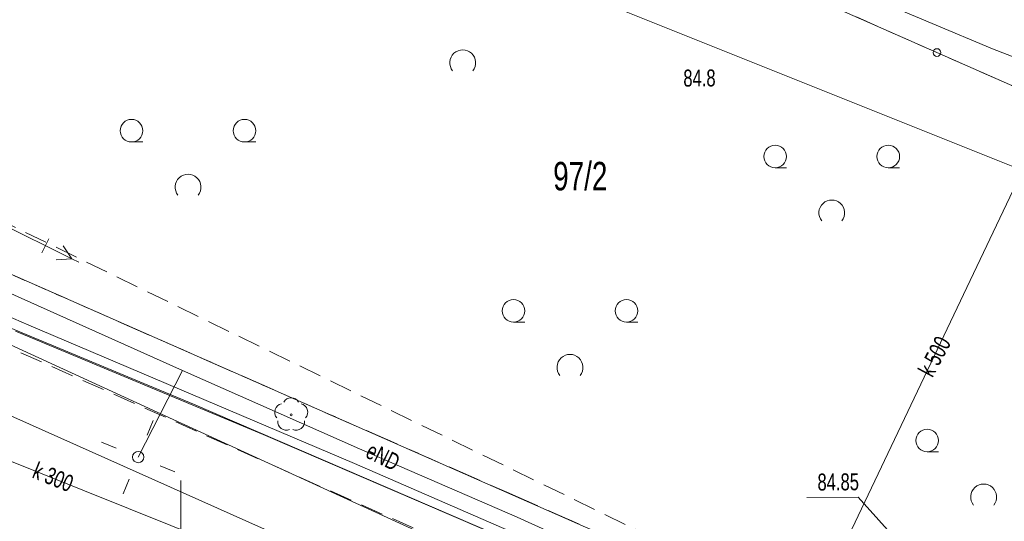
# Model space of a CAD drawing. Header units: metres. Extents: x -1013 to 1491425, y -5789533 to 1032.
# Tile 56 of 66: x 41 to 85, y 15 to 38. Entities that reach past the tile are written whole.
import ezdxf
from ezdxf.xclip import XClip

# ---------------------------------------------------------------- set-up
doc = ezdxf.new("R2010")
doc.units = ezdxf.units.M
doc.header["$MEASUREMENT"] = 0
doc.header["$XCLIPFRAME"] = 0
for name, pattern in [('2_KTCR02', [1.5, 1, -0.5]), ('2_PTTL', [1.5, 1, -0.5]), ('GUK', [2, 1.5, -0.5]), ('GUZ', [1, 0.5, -0.5])]:
    doc.linetypes.add(name, pattern=pattern)
doc.layers.add('700-L Mapa 1_500 dwg', color=7, linetype='Continuous')
for name, color, linetype, lineweight in [('703-L Płaszczyzny podejścia 2D3', 152, 'Continuous', 30), ('GN.6640.3638.2023_9_Dzialki7', 9, 'Continuous', 18), ('GN.6640.3638.2023_9_Kontury90', 9, 'Continuous', 18), ('GN.6640.3638.2023_9_KTCR_L_17', 9, 'Continuous', 18), ('GN.6640.3638.2023_9_KTKR_L_07', 9, 'Continuous', 18), ('GN.6640.3638.2023_9_KTOK_L_47', 9, 'Continuous', 18), ('GN.6640.3638.2023_9_Numery_dzialek7', 9, 'Continuous', 18), ('GN.6640.3638.2023_9_OBOP_T_13', 9, 'Continuous', 18), ('GN.6640.3638.2023_9_PODZIAL_SEKCYJNY_L_07', 9, 'Continuous', 18), ('GN.6640.3638.2023_9_PTTL_L_37', 9, 'Continuous', 18), ('GN.6640.3638.2023_9_PTTL_T_07', 9, 'Continuous', 18), ('GN.6640.3638.2023_9_RTPW_T_07', 9, 'Continuous', 18), ('GN.6640.3638.2023_9_SUPE_D_L_31', 9, 'Continuous', 18), ('GN.6640.3638.2023_9_SUPE_D_T_27', 9, 'Continuous', 18), ('GN.6640.3638.2023_9_SUPE_E_T_31', 9, 'Continuous', 18), ('GN.6640.3638.2023_9_SUPG_L_252', 9, 'Continuous', 18), ('GN.6640.3638.2023_9_SUPK_D_L_434', 9, 'Continuous', 18), ('GN.6640.3638.2023_9_SUPK_E_T_434', 9, 'Continuous', 18), ('GN.6640.3638.2023_9_SUPT_D_L_030', 9, 'Continuous', 18), ('GN.6640.3638.2023_9_SUPW_D_L_05', 9, 'Continuous', 18), ('GN.6640.3638.2023_9_SUSM_D_T_07', 9, 'Continuous', 18), ('GN.6640.3638.2023_9_SUSM_D_T_37', 9, 'Continuous', 18), ('GN.6640.3638.2023_9_SUTC_T_0200', 9, 'Continuous', 18), ('GN.6640.3638.2023_9_Uzytki7', 9, 'Continuous', 18)]:
    doc.layers.add(name, color=color, linetype=linetype, lineweight=lineweight)
doc.styles.add('STYL_AUTOMATYCZNY_1', font='arial.ttf', dxfattribs={"width": 0.7})

# ---------------------------------------------------------------- blocks, each defined once
blk = doc.blocks.new('Rysunek_1_9', base_point=(-7447251.91, -5789835.327))
at = {"layer": 'GN.6640.3638.2023_9_Dzialki7', "color": 9, "linetype": 'Continuous', "lineweight": 18}
blk.add_line((118.53, -7.997), (16.02, 37.103), dxfattribs=at)
at = {"layer": 'GN.6640.3638.2023_9_Kontury90', "color": 9, "linetype": 'GUK', "lineweight": 18}
for p, q in [((16.02, 37.103), (62.51, 16.653)), ((62.51, 16.653), (104.44, -1.797))]:
    blk.add_line(p, q, dxfattribs=at)
at = {"layer": 'GN.6640.3638.2023_9_KTCR_L_17', "color": 9, "linetype": '2_KTCR02', "lineweight": 18}
blk.add_line((111.77, -8.787), (9.37, 36.973), dxfattribs=at)
at = {"layer": 'GN.6640.3638.2023_9_KTKR_L_07', "color": 9, "linetype": 'Continuous', "lineweight": 18}
blk.add_line((106.54, -9.377), (26.14, 26.463), dxfattribs=at)
at = {"layer": 'GN.6640.3638.2023_9_KTOK_L_47', "color": 9, "linetype": 'Continuous', "lineweight": 18}
for p, q in [((74.626, 39.169), (81.535, 36.113)), ((81.535, 36.113), (88.444, 33.057))]:
    blk.add_line(p, q, dxfattribs=at)
blk.add_circle((81.535, 36.113), 0.17, dxfattribs=at)
at = {"layer": 'GN.6640.3638.2023_9_OBOP_T_13', "color": 9, "linetype": 'Continuous', "lineweight": 18}
blk.add_circle((52.97, 20.083), 0.045, dxfattribs=at)
for centre, start, end in [((52.614, 20.199), 102.1445, 221.86), ((52.97, 20.458), 30.1401, 149.8599), ((53.327, 20.199), 318.14, 77.8555), ((52.75, 19.78), 174.1482, 293.8542), ((53.191, 19.78), 246.1458, 5.8518)]:
    blk.add_arc(centre, 0.375, start, end, dxfattribs=at)
at = {"layer": 'GN.6640.3638.2023_9_PODZIAL_SEKCYJNY_L_07', "color": 9, "linetype": 'Continuous', "lineweight": 18}
blk.add_line((48.09, 12.173), (48.09, 17.173), dxfattribs=at)
at = {"layer": 'GN.6640.3638.2023_9_PTTL_L_37', "color": 9, "linetype": '2_PTTL', "lineweight": 18}
for p, q in [((95.353, 30.001), (46.99, 51.393)), ((30.43, 33.413), (111.09, -5.887))]:
    blk.add_line(p, q, dxfattribs=at)
at = {"layer": 'GN.6640.3638.2023_9_PTTL_T_07', "color": 9, "linetype": 'Continuous', "lineweight": 18}
for p, q in [((45.906, 32.155), (46.406, 32.155)), ((50.906, 32.155), (51.406, 32.155)), ((74.382, 31.016), (74.882, 31.016)), ((79.383, 31.016), (79.883, 31.016)), ((62.802, 24.181), (63.302, 24.181)), ((67.802, 24.181), (68.302, 24.181)), ((81.101, 18.447), (81.601, 18.447))]:
    blk.add_line(p, q, dxfattribs=at)
for centre in [(45.906, 32.655), (50.906, 32.655), (74.382, 31.516), (79.383, 31.516), (62.802, 24.681), (67.802, 24.681), (81.101, 18.947)]:
    blk.add_circle(centre, 0.5, dxfattribs=at)
for centre in [(60.557, 35.662), (48.407, 30.156), (76.884, 29.017), (65.303, 22.183), (83.602, 16.449)]:
    blk.add_arc(centre, 0.571, 321.3178, 218.6822, dxfattribs=at)
at = {"layer": 'GN.6640.3638.2023_9_SUPE_D_L_31', "color": 9, "linetype": 'Continuous', "lineweight": 18}
for p, q in [((62.874, 45.164), (83.998, 36.282)), ((83.998, 36.282), (89.354, 34.16)), ((34.281, 28.252), (41.745, 24.914)), ((41.745, 24.914), (48.156, 22.039)), ((48.156, 22.039), (46.202, 18.215)), ((48.156, 22.039), (55.991, 18.583)), ((55.991, 18.583), (62.972, 15.552)), ((62.972, 15.552), (67.567, 13.484))]:
    blk.add_line(p, q, dxfattribs=at)
at = {"layer": 'GN.6640.3638.2023_9_SUPE_D_T_27', "color": 9, "linetype": 'Continuous', "lineweight": 18}
for p, q in [((35.824, 30.673), (43.266, 26.984)), ((42.251, 27.877), (41.94, 27.25)), ((42.878, 27.567), (43.266, 26.984)), ((42.567, 26.939), (43.266, 26.984)), ((43.266, 26.984), (43.574, 26.831))]:
    blk.add_line(p, q, dxfattribs=at)
at = {"layer": 'GN.6640.3638.2023_9_SUPG_L_252', "color": 9, "linetype": 'Continuous', "lineweight": 18}
for p, q in [((47.04, 20.193), (28, 28.953)), ((60.35, 14.113), (47.04, 20.193))]:
    blk.add_line(p, q, dxfattribs=at)
at = {"layer": 'GN.6640.3638.2023_9_SUPK_D_L_434', "color": 9, "linetype": 'Continuous', "lineweight": 18}
for p, q in [((72.997, 5.002), (90.944, 42.732)), ((25.81, 23.943), (68.023, 7.027))]:
    blk.add_line(p, q, dxfattribs=at)
at = {"layer": 'GN.6640.3638.2023_9_SUPT_D_L_030', "color": 9, "linetype": 'Continuous', "lineweight": 18}
for p, q in [((41.371, 24.051), (18.861, 33.704)), ((48.646, 20.552), (40.191, 24.083)), ((41.371, 24.051), (55.775, 17.922)), ((40.773, 23.777), (51.736, 19.214)), ((65.819, 13.162), (48.646, 20.552)), ((51.736, 19.214), (65.819, 13.162)), ((55.775, 17.922), (67.161, 12.982))]:
    blk.add_line(p, q, dxfattribs=at)
at = {"layer": 'GN.6640.3638.2023_9_SUPW_D_L_05', "color": 9, "linetype": 'Continuous', "lineweight": 18}
blk.add_line((89.769, 29.122), (66.381, 38.488), dxfattribs=at)
at = {"layer": 'GN.6640.3638.2023_9_SUSM_D_T_07', "color": 9, "linetype": 'Continuous', "lineweight": 18}
for p, q in [((46.597, 19.188), (46.861, 19.836)), ((45.229, 18.61), (44.581, 18.873)), ((47.175, 17.82), (47.824, 17.556)), ((45.807, 17.242), (45.544, 16.593))]:
    blk.add_line(p, q, dxfattribs=at)
at = {"layer": 'GN.6640.3638.2023_9_SUSM_D_T_37', "color": 9, "linetype": 'Continuous', "lineweight": 18}
blk.add_circle((46.202, 18.215), 0.25, dxfattribs=at)
at = {"layer": 'GN.6640.3638.2023_9_SUTC_T_0200', "color": 9, "linetype": 'Continuous', "lineweight": 18}
for p in [(75.777, 16.43), (80.966, 13.187)]:
    blk.add_line(p, (78.057, 16.446), dxfattribs=at)
at = {"layer": 'GN.6640.3638.2023_9_Uzytki7', "color": 9, "linetype": 'GUZ', "lineweight": 18}
for p, q in [((16.02, 37.103), (62.51, 16.653)), ((62.51, 16.653), (104.44, -1.797))]:
    blk.add_line(p, q, dxfattribs=at)
at = {"layer": 'GN.6640.3638.2023_9_Numery_dzialek7', "color": 9, "linetype": 'Continuous', "lineweight": 18, "insert": (64.559, 31.274), "char_height": 1.26, "attachment_point": 1, "style": 'STYL_AUTOMATYCZNY_1'}
blk.add_mtext('\\A1;{\\pql;\\fArial|b0|i0|c238|p0;\\W0.700000;97/2}', dxfattribs=at)
at = {"layer": 'GN.6640.3638.2023_9_RTPW_T_07', "color": 9, "linetype": 'Continuous', "lineweight": 18, "insert": (70.314, 35.356), "char_height": 0.75, "attachment_point": 1, "rotation": 0.4031, "style": 'STYL_AUTOMATYCZNY_1'}
blk.add_mtext('\\A1;{\\pql;\\fArial|b0|i0|c238|p0;\\W0.700000;84.8}', dxfattribs=at)
at = {"layer": 'GN.6640.3638.2023_9_SUPE_E_T_31', "color": 9, "linetype": 'Continuous', "lineweight": 18, "insert": (56.372, 18.558), "char_height": 0.75, "attachment_point": 4, "rotation": 333.8327, "style": 'STYL_AUTOMATYCZNY_1'}
blk.add_mtext('\\A1;{\\pql;\\fArial|b0|i0|c238|p0;\\W0.700000;eND}', dxfattribs=at)
at = {"layer": 'GN.6640.3638.2023_9_SUPK_E_T_434', "color": 9, "linetype": 'Continuous', "lineweight": 18, "char_height": 0.75, "style": 'STYL_AUTOMATYCZNY_1'}
for s, insert, attachment_point, rotation in [('\\A1;{\\pql;\\fArial|b0|i0|c238|p0;\\W0.700000;k 500}', (81.009, 21.874), 4, 61.794), ('\\A1;{\\pql;\\fArial|b0|i0|c238|p0;\\W0.700000;k 300}', (41.464, 17.309), 7, 338.022)]:
    blk.add_mtext(s, dxfattribs=dict(at, insert=insert, attachment_point=attachment_point, rotation=rotation))
at = {"layer": 'GN.6640.3638.2023_9_SUTC_T_0200', "color": 9, "linetype": 'Continuous', "lineweight": 18, "insert": (76.251, 17.102), "char_height": 0.75, "attachment_point": 4, "rotation": 0.403, "style": 'STYL_AUTOMATYCZNY_1'}
blk.add_mtext('\\A1;{\\pql;\\fArial|b0|i0|c238|p0;\\W0.700000;84.85}', dxfattribs=at)

msp = doc.modelspace()

# ---------------------------------------------------------------- linework, layer by layer
at = {"layer": '703-L Płaszczyzny podejścia 2D3', "color": 152, "linetype": 'Continuous', "lineweight": 30}
msp.add_circle((8.227, 10.355), 1021.659, dxfattribs=at)

# ---------------------------------------------------------------- block references
at = {"layer": '700-L Mapa 1_500 dwg', "color": 52, "linetype": 'Continuous', "lineweight": 25}
ref = msp.add_blockref('Rysunek_1_9', (-7447251.91, -5789835.327), dxfattribs=at)
XClip(ref).set_block_clipping_path([(-263.024729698, -194.3328058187), (268.520270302, 207.6028993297)])

doc.saveas('drawing.dxf')
